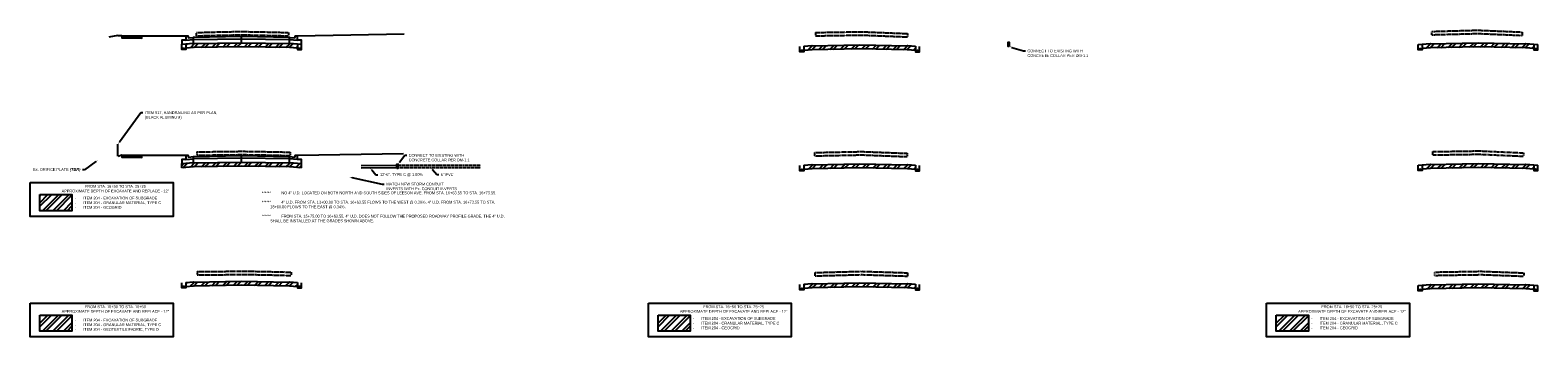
# Model space of a CAD drawing. Header units: feet. Extents: x -492 to 1399858, y -45 to 444169.
# Tile 7 of 11: x 1397265 to 1397643, y 444080 to 444157. Entities that reach past the tile are written whole.
import ezdxf
from ezdxf import colors
from ezdxf.entities.mleader import LeaderData, LeaderLine
from ezdxf.math import Vec2, Vec3

# ---------------------------------------------------------------- set-up
doc = ezdxf.new("R2010")
doc.units = ezdxf.units.FT
doc.header["$MEASUREMENT"] = 0
doc.linetypes.add('OhDOT_USTN3', pattern=[0.22, 0.165, -0.055])
doc.linetypes.add('OhDOT_USTN5', pattern=[0.11, 0.055, -0.055])
doc.layers.add('DR_P_Storm_Sewer', color=1, linetype='Continuous', true_color=0xff0000)
for name, color, linetype in [('DR_X_Storm_Sewer', 200, 'OhDOT_USTN5'), ('DR_X_Text', 210, 'Continuous'), ('PV_X_EOP', 27, 'OhDOT_USTN3'), ('RD_P_Fence', 230, 'fencepr'), ('XS_P_Finished_Grade', 3, 'Continuous'), ('XS_P_Text_Info', 7, 'Continuous')]:
    doc.layers.add(name, color=color, linetype=linetype)
doc.styles.add('Slanted-Normal', font='font31.shx', dxfattribs={"height": 0.1})
doc.styles.add('Straight-Normal', font='font30.shx', dxfattribs={"height": 0.1})
doc.linetypes.add('fencepr', pattern='A,0.425,["x",Straight-Normal,S=1,R=0,X=0,Y=-0.045],0.425', length=0.85)

msp = doc.modelspace()

# ---------------------------------------------------------------- hatches: boundary and pattern name
at = {"layer": 'DR_P_Storm_Sewer'}
h = msp.add_hatch(color=256, dxfattribs=at)
h.dxf.hatch_style = 1
h.paths.add_polyline_path([(1397510.48, 444152.63), (1397510.23, 444152.63), (1397510.23, 444153.71), (1397510.48, 444153.71)])
h = msp.add_hatch(color=256, dxfattribs=at)
h.dxf.hatch_style = 1
h.paths.add_polyline_path([(1397356.95, 444122.06), (1397356.95, 444123.14), (1397357.2, 444123.14), (1397357.2, 444122.06)])
at = {"layer": 'XS_P_Text_Info'}
h = msp.add_hatch(dxfattribs=at)
h.set_pattern_fill('ANSI32', color=256, scale=5)
h.set_pattern_definition([(45, (775.0038, 28.6735), (-1.3258252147, 1.3258252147), []), (45, (775.8877, 28.6735), (-1.3258252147, 1.3258252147), [])])
h.paths.add_polyline_path([(1397329.99, 444152.35), (1397331.99, 444152.19), (1397331.99, 444153.27), (1397329.99, 444153.43), (1397329.99, 444153.35), (1397317.99, 444153.59), (1397305.99, 444153.35), (1397305.99, 444153.43), (1397303.99, 444153.27), (1397303.99, 444152.19), (1397305.99, 444152.35), (1397317.99, 444152.59)])
h = msp.add_hatch(dxfattribs=at)
h.set_pattern_fill('ANSI32', color=256, scale=5)
h.set_pattern_definition([(45, (930.0037, 28.2958), (-1.3258252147, 1.3258252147), []), (45, (930.8876, 28.2958), (-1.3258252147, 1.3258252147), [])])
h.paths.add_polyline_path([(1397487.99, 444151.33), (1397487.99, 444152.66), (1397487.99, 444152.66)])
h.paths.add_polyline_path([(1397458.99, 444151.65), (1397460.99, 444151.81), (1397472.99, 444152.05), (1397484.99, 444151.81), (1397486.99, 444151.65), (1397486.99, 444152.74), (1397484.99, 444152.9), (1397484.99, 444152.81), (1397472.99, 444153.05), (1397460.99, 444152.81), (1397460.99, 444152.9), (1397458.99, 444152.74)])
h = msp.add_hatch(dxfattribs=at)
h.set_pattern_fill('ANSI32', color=256, scale=5)
h.set_pattern_definition([(45, (1085.0036, 28.7458), (-1.3258252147, 1.3258252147), []), (45, (1085.8874, 28.7458), (-1.3258252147, 1.3258252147), [])])
h.paths.add_polyline_path([(1397613.99, 444152.12), (1397615.99, 444152.28), (1397627.99, 444152.52), (1397639.99, 444152.28), (1397641.99, 444152.12), (1397641.99, 444153.2), (1397639.99, 444153.36), (1397639.99, 444153.28), (1397627.99, 444153.52), (1397615.99, 444153.28), (1397615.99, 444153.36), (1397613.99, 444153.2)])
h = msp.add_hatch(dxfattribs=at)
h.set_pattern_fill('ANSI32', color=256, scale=5)
h.set_pattern_definition([(45, (775.0038, -1.2386), (-1.3258252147, 1.3258252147), []), (45, (775.8877, -1.2386), (-1.3258252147, 1.3258252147), [])])
h.paths.add_polyline_path([(1397302.99, 444122.21), (1397305.99, 444122.45), (1397317.99, 444122.69), (1397329.99, 444122.45), (1397332.99, 444122.21), (1397332.99, 444123.3), (1397331.99, 444123.38), (1397329.99, 444123.54), (1397329.99, 444123.45), (1397317.99, 444123.69), (1397305.99, 444123.45), (1397305.99, 444123.54), (1397303.99, 444123.38), (1397302.99, 444123.3)])
h = msp.add_hatch(dxfattribs=at)
h.set_pattern_fill('ANSI32', color=256, scale=5)
h.set_pattern_definition([(45, (930.0037, -1.632), (-1.3258252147, 1.3258252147), []), (45, (930.8876, -1.632), (-1.3258252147, 1.3258252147), [])])
h.paths.add_polyline_path([(1397458.99, 444121.85), (1397460.99, 444122.01), (1397472.99, 444122.25), (1397484.99, 444122.01), (1397486.99, 444121.85), (1397486.99, 444122.94), (1397484.99, 444123.1), (1397484.99, 444123.01), (1397472.99, 444123.25), (1397460.99, 444123.01), (1397460.99, 444123.1), (1397458.99, 444122.94)])
h = msp.add_hatch(dxfattribs=at)
h.set_pattern_fill('ANSI32', color=256, scale=5)
h.set_pattern_definition([(45, (1084.9992, -1.563), (-1.3258252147, 1.3258252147), []), (45, (1085.8831, -1.563), (-1.3258252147, 1.3258252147), [])])
h.paths.add_polyline_path([(1397613.99, 444121.92), (1397615.99, 444122.08), (1397627.99, 444122.32), (1397639.99, 444122.08), (1397641.99, 444121.92), (1397641.99, 444123.01), (1397639.99, 444123.17), (1397639.99, 444123.08), (1397627.99, 444123.32), (1397615.99, 444123.08), (1397615.99, 444123.17), (1397613.99, 444123.01)])
h = msp.add_hatch(dxfattribs=at)
h.set_pattern_fill('ANSI32', color=256, scale=5)
h.set_pattern_definition([(45, (-816.4832, 4436.8189), (-1.3258252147, 1.3258252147), []), (45, (-815.5993, 4436.8189), (-1.3258252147, 1.3258252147), [])])
h.paths.add_polyline_path([(1397267.41, 444115.52), (1397275.48, 444115.5), (1397275.48, 444111.48), (1397267.41, 444111.48)])
h = msp.add_hatch(dxfattribs=at)
h.set_pattern_fill('ANSI32', color=256, scale=5)
h.set_pattern_definition([(45, (775.0038, -30.9977), (-1.3258252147, 1.3258252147), []), (45, (775.8877, -30.9977), (-1.3258252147, 1.3258252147), [])])
h.paths.add_polyline_path([(1397303.99, 444092.46), (1397305.99, 444092.62), (1397317.99, 444092.86), (1397329.99, 444092.62), (1397331.99, 444092.46), (1397331.99, 444093.54), (1397329.99, 444093.7), (1397329.99, 444093.62), (1397317.99, 444093.86), (1397305.99, 444093.62), (1397305.99, 444093.7), (1397303.99, 444093.54)])
h = msp.add_hatch(dxfattribs=at)
h.set_pattern_fill('ANSI32', color=256, scale=5)
h.set_pattern_definition([(45, (930.0037, -31.4766), (-1.3258252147, 1.3258252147), []), (45, (930.8876, -31.4766), (-1.3258252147, 1.3258252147), [])])
h.paths.add_polyline_path([(1397458.99, 444092.02), (1397460.99, 444092.18), (1397472.99, 444092.42), (1397484.99, 444092.18), (1397486.99, 444092.02), (1397486.99, 444093.1), (1397484.99, 444093.26), (1397484.99, 444093.18), (1397472.99, 444093.42), (1397460.99, 444093.18), (1397460.99, 444093.26), (1397458.99, 444093.1)])
h = msp.add_hatch(dxfattribs=at)
h.set_pattern_fill('ANSI32', color=256, scale=5)
h.set_pattern_definition([(45, (1085.0036, -31.8138), (-1.3258252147, 1.3258252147), []), (45, (1085.8874, -31.8138), (-1.3258252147, 1.3258252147), [])])
h.paths.add_polyline_path([(1397613.99, 444091.77), (1397615.99, 444091.93), (1397627.99, 444092.17), (1397639.99, 444091.93), (1397641.99, 444091.77), (1397641.99, 444092.86), (1397639.99, 444093.02), (1397639.99, 444092.93), (1397627.99, 444093.17), (1397615.99, 444092.93), (1397615.99, 444093.02), (1397613.99, 444092.86)])
h = msp.add_hatch(dxfattribs=at)
h.set_pattern_fill('ANSI32', color=256, scale=5)
h.set_pattern_definition([(45, (-816.4832, 4406.6423), (-1.3258252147, 1.3258252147), []), (45, (-815.5993, 4406.6423), (-1.3258252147, 1.3258252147), [])])
h.paths.add_polyline_path([(1397267.41, 444085.34), (1397275.48, 444085.32), (1397275.48, 444081.31), (1397267.41, 444081.31)])
h = msp.add_hatch(dxfattribs=at)
h.set_pattern_fill('ANSI32', color=256, scale=5)
h.set_pattern_definition([(45, (-661.4833, 4406.6423), (-1.3258252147, 1.3258252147), []), (45, (-660.5994, 4406.6423), (-1.3258252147, 1.3258252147), [])])
h.paths.add_polyline_path([(1397422.41, 444085.34), (1397430.48, 444085.32), (1397430.48, 444081.31), (1397422.41, 444081.31)])
h = msp.add_hatch(dxfattribs=at)
h.set_pattern_fill('ANSI32', color=256, scale=5)
h.set_pattern_definition([(45, (-506.4834, 4406.6423), (-1.3258252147, 1.3258252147), []), (45, (-505.5995, 4406.6423), (-1.3258252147, 1.3258252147), [])])
h.paths.add_polyline_path([(1397577.41, 444085.34), (1397585.48, 444085.32), (1397585.48, 444081.31), (1397577.41, 444081.31)])

# ---------------------------------------------------------------- linework, layer by layer
at = {"layer": 'DR_P_Storm_Sewer', "flags": 128}
for points in [[(1397510.48, 444152.63), (1397510.23, 444152.63), (1397510.23, 444153.71), (1397510.48, 444153.71)], [(1397356.95, 444122.06), (1397356.95, 444123.14), (1397357.2, 444123.14), (1397357.2, 444122.06)]]:
    msp.add_lwpolyline(points, close=True, dxfattribs=at)
for points in [[(1397347.98, 444122.8), (1397356.95, 444122.89)], [(1397347.98, 444122.22), (1397356.96, 444122.31)]]:
    msp.add_lwpolyline(points, dxfattribs=at)
at = {"layer": 'DR_P_Storm_Sewer'}
for centre in [(1397303.49, 444152.07), (1397332.49, 444152.07), (1397458.49, 444151.57), (1397487.49, 444151.53), (1397613.49, 444152), (1397642.49, 444152), (1397613.49, 444121.8), (1397642.49, 444121.8), (1397458.49, 444121.73), (1397458.49, 444121.73), (1397487.49, 444121.73), (1397487.49, 444121.73), (1397303.49, 444092.46), (1397332.49, 444092.46), (1397458.49, 444091.9), (1397487.49, 444091.9), (1397613.49, 444091.65), (1397642.49, 444091.65)]:
    msp.add_circle(centre, 0.165, dxfattribs=at)
at = {"layer": 'DR_X_Storm_Sewer', "flags": 128}
for points in [[(1397356.95, 444122.89), (1397377.99, 444122.89)], [(1397356.96, 444122.31), (1397377.99, 444122.31)]]:
    msp.add_lwpolyline(points, dxfattribs=at)
at = {"layer": 'PV_X_EOP', "flags": 128}
for points in [[(1397306.74, 444156.14), (1397313.76, 444156.33), (1397317.99, 444156.38), (1397323.09, 444156.3), (1397329.8, 444156.13)], [(1397306.74, 444155.31), (1397306.74, 444156.14)], [(1397329.8, 444156.13), (1397329.8, 444155.3)], [(1397461.87, 444156.14), (1397472.99, 444156.33), (1397473.42, 444156.33), (1397473.42, 444156.33), (1397475.71, 444156.24), (1397484.92, 444155.87)], [(1397461.87, 444156.14), (1397461.87, 444155.31)], [(1397616.44, 444156.41), (1397626.63, 444156.69), (1397627.76, 444156.72), (1397628, 444156.72), (1397639.08, 444156.25)], [(1397616.44, 444155.58), (1397616.44, 444156.41)], [(1397639.08, 444156.26), (1397639.08, 444155.42)], [(1397306.74, 444155.31), (1397313.76, 444155.49), (1397317.99, 444155.55), (1397323.09, 444155.47), (1397329.8, 444155.3)], [(1397461.87, 444155.31), (1397472.99, 444155.49), (1397473.42, 444155.5), (1397473.42, 444155.5), (1397475.71, 444155.41), (1397484.92, 444155.04)], [(1397484.92, 444155.87), (1397484.92, 444155.04)], [(1397616.44, 444155.58), (1397626.63, 444155.85), (1397627.76, 444155.88), (1397628, 444155.89), (1397639.08, 444155.41)], [(1397306.81, 444126.23), (1397313.76, 444126.33), (1397317.99, 444126.38), (1397318.42, 444126.38), (1397323.34, 444126.3), (1397329.96, 444126.17), (1397330.06, 444126.16), (1397330.2, 444126.13)], [(1397306.81, 444126.23), (1397306.81, 444125.4)], [(1397330.21, 444126.13), (1397330.21, 444125.3)], [(1397461.76, 444126.07), (1397472.99, 444126.3), (1397473.51, 444126.31), (1397484.89, 444125.87)], [(1397461.76, 444125.24), (1397461.76, 444126.07)], [(1397484.89, 444125.87), (1397484.89, 444125.04)], [(1397616.65, 444126.3), (1397626.42, 444126.45), (1397627.99, 444126.48), (1397628.22, 444126.49), (1397639.37, 444125.98)], [(1397616.65, 444125.47), (1397616.65, 444126.3)], [(1397639.37, 444125.98), (1397639.37, 444125.15)], [(1397306.81, 444125.4), (1397313.77, 444125.49), (1397318, 444125.55), (1397318.42, 444125.55), (1397323.33, 444125.47), (1397329.94, 444125.33), (1397329.97, 444125.33), (1397330.21, 444125.3)], [(1397461.76, 444125.24), (1397472.99, 444125.47), (1397473.51, 444125.48), (1397484.89, 444125.04)], [(1397616.65, 444125.47), (1397626.42, 444125.62), (1397627.99, 444125.65), (1397628.22, 444125.65), (1397639.37, 444125.15)], [(1397306.9, 444096.23), (1397307.71, 444096.25), (1397312.93, 444096.29), (1397317.99, 444096.36), (1397318.53, 444096.36), (1397324.09, 444096.26), (1397329.78, 444096.11), (1397330.44, 444096.09)], [(1397306.9, 444096.23), (1397306.9, 444095.4)], [(1397306.9, 444095.4), (1397307.71, 444095.42), (1397312.93, 444095.46), (1397317.99, 444095.52), (1397318.53, 444095.53), (1397324.09, 444095.43), (1397329.78, 444095.28), (1397330.44, 444095.26)], [(1397330.44, 444096.09), (1397330.44, 444095.26)], [(1397461.84, 444096), (1397472.99, 444096.3), (1397473.51, 444096.31), (1397484.92, 444095.94)], [(1397461.84, 444095.17), (1397461.84, 444096)], [(1397484.92, 444095.94), (1397484.92, 444095.11)], [(1397617.2, 444096.12), (1397627.63, 444096.3), (1397627.99, 444096.31), (1397628.23, 444096.34), (1397639.48, 444095.92)], [(1397617.2, 444095.29), (1397617.2, 444096.12)], [(1397617.2, 444095.29), (1397627.63, 444095.47), (1397627.99, 444095.47), (1397628.23, 444095.51), (1397639.48, 444095.09)], [(1397639.48, 444095.92), (1397639.48, 444095.09)], [(1397461.84, 444095.17), (1397472.99, 444095.47), (1397473.51, 444095.48), (1397484.92, 444095.11)]]:
    msp.add_lwpolyline(points, dxfattribs=at)
at = {"layer": 'RD_P_Fence', "ltscale": 0.5, "flags": 128}
msp.add_lwpolyline([(1397286.99, 444125.17), (1397286.99, 444128.17)], dxfattribs=at)
at = {"layer": 'XS_P_Finished_Grade'}
for points in [[(1397265, 444118.53), (1397300.83, 444118.53), (1397300.83, 444110.07), (1397265, 444110.07)], [(1397265, 444088.36), (1397300.83, 444088.36), (1397300.83, 444079.9), (1397265, 444079.9)], [(1397420, 444088.36), (1397455.83, 444088.36), (1397455.83, 444079.9), (1397420, 444079.9)], [(1397575, 444088.36), (1397610.83, 444088.36), (1397610.83, 444079.9), (1397575, 444079.9)]]:
    msp.add_lwpolyline(points, close=True, dxfattribs=at)
at = {"layer": 'XS_P_Text_Info', "flags": 128}
for points in [[(1397286.99, 444155.38), (1397284.75, 444155.01)], [(1397286.99, 444155.38), (1397287.99, 444155.38), (1397292.99, 444155.33), (1397303.99, 444155.27), (1397304.49, 444155.27), (1397304.66, 444154.83), (1397305.99, 444154.93), (1397305.99, 444154.95), (1397317.99, 444155.19), (1397329.99, 444154.95), (1397329.99, 444154.93), (1397331.33, 444154.83), (1397331.49, 444155.27), (1397331.99, 444155.27), (1397358.78, 444155.83)], [(1397287.99, 444155.38), (1397287.99, 444154.79), (1397292.99, 444154.74), (1397292.99, 444155.33)], [(1397292.99, 444154.99), (1397287.99, 444155.04)], [(1397303.99, 444155.27), (1397303.99, 444154.24), (1397302.99, 444154.19), (1397302.99, 444153.19), (1397305.99, 444153.43), (1397305.99, 444153.35), (1397317.99, 444153.59), (1397329.99, 444153.35), (1397329.99, 444153.43), (1397332.99, 444153.19), (1397332.99, 444154.19), (1397331.99, 444154.24), (1397331.99, 444155.27)], [(1397303.99, 444153.27), (1397303.99, 444151.86), (1397302.99, 444151.86), (1397302.99, 444153.19)], [(1397303.99, 444154.24), (1397305.99, 444154.35), (1397317.99, 444154.59), (1397329.99, 444154.35), (1397331.99, 444154.24)], [(1397303.99, 444153.27), (1397305.99, 444153.43), (1397305.99, 444153.35), (1397317.99, 444153.59), (1397329.99, 444153.35), (1397329.99, 444153.43), (1397331.99, 444153.27)], [(1397331.99, 444152.19), (1397329.99, 444152.35), (1397317.99, 444152.59), (1397305.99, 444152.35), (1397303.99, 444152.19)], [(1397305.99, 444154.35), (1397305.99, 444154.93)], [(1397305.99, 444153.43), (1397305.99, 444154.35)], [(1397317.99, 444154.59), (1397317.99, 444155.19)], [(1397317.99, 444153.59), (1397317.99, 444154.59)], [(1397329.99, 444154.35), (1397329.99, 444154.93)], [(1397329.99, 444153.43), (1397329.99, 444154.35)], [(1397331.99, 444153.27), (1397331.99, 444151.86), (1397332.99, 444151.86), (1397332.99, 444153.19)], [(1397458.99, 444152.74), (1397458.99, 444151.32), (1397457.99, 444151.32), (1397457.99, 444152.66)], [(1397458.99, 444152.74), (1397460.99, 444152.9), (1397460.99, 444152.81), (1397472.99, 444153.05), (1397484.99, 444152.81), (1397484.99, 444152.9), (1397486.99, 444152.74)], [(1397486.99, 444152.74), (1397486.99, 444151.33), (1397487.99, 444151.33), (1397487.99, 444152.66)], [(1397612.99, 444153.12), (1397615.99, 444153.36), (1397615.99, 444153.28), (1397627.99, 444153.52), (1397639.99, 444153.28), (1397639.99, 444153.36), (1397642.99, 444153.12)], [(1397613.99, 444153.2), (1397613.99, 444151.79), (1397612.99, 444151.79), (1397612.99, 444153.12)], [(1397641.99, 444152.12), (1397639.99, 444152.28), (1397627.99, 444152.52), (1397615.99, 444152.28), (1397613.99, 444152.12)], [(1397641.99, 444153.2), (1397641.99, 444151.79), (1397642.99, 444151.79), (1397642.99, 444153.12)], [(1397486.99, 444151.65), (1397484.99, 444151.81), (1397472.99, 444152.05), (1397460.99, 444151.81), (1397458.99, 444151.65)], [(1397642.99, 444151.79), (1397642.99, 444151.79)], [(1397287.03, 444125.2), (1397287.99, 444125.48), (1397292.99, 444125.43), (1397303.99, 444125.38), (1397304.49, 444125.38), (1397304.66, 444124.93), (1397305.99, 444125.04), (1397305.99, 444125.06), (1397317.99, 444125.3), (1397329.99, 444125.06), (1397329.99, 444125.04), (1397331.33, 444124.93), (1397331.49, 444125.38), (1397331.99, 444125.38), (1397358.63, 444125.81)], [(1397287.99, 444125.48), (1397287.99, 444124.9), (1397292.99, 444124.85), (1397292.99, 444125.43)], [(1397287.99, 444125.15), (1397292.99, 444125.1)], [(1397303.99, 444124.35), (1397302.99, 444124.29), (1397302.99, 444123.3), (1397305.99, 444123.54), (1397305.99, 444123.45), (1397317.99, 444123.69), (1397329.99, 444123.45), (1397329.99, 444123.54), (1397332.99, 444123.3), (1397332.99, 444124.29), (1397331.99, 444124.35), (1397331.99, 444125.38)], [(1397302.99, 444123.3), (1397305.99, 444123.54), (1397305.99, 444123.45), (1397317.99, 444123.69), (1397329.99, 444123.45), (1397329.99, 444123.54), (1397332.99, 444123.3)], [(1397302.99, 444122.21), (1397302.99, 444123.3)], [(1397332.99, 444122.21), (1397329.99, 444122.45), (1397317.99, 444122.69), (1397305.99, 444122.45), (1397302.99, 444122.21)], [(1397303.99, 444125.38), (1397303.99, 444124.35), (1397305.99, 444124.45), (1397305.99, 444125.04)], [(1397329.91, 444124.45), (1397317.99, 444124.69), (1397305.99, 444124.45)], [(1397305.99, 444123.54), (1397305.99, 444124.45)], [(1397317.99, 444124.69), (1397317.99, 444125.3)], [(1397317.99, 444123.69), (1397317.99, 444124.69)], [(1397329.99, 444124.45), (1397329.99, 444125.04)], [(1397329.99, 444123.54), (1397329.99, 444124.45)], [(1397331.99, 444124.35), (1397329.99, 444124.45)], [(1397332.99, 444122.21), (1397332.99, 444123.3)], [(1397458.99, 444122.94), (1397458.99, 444121.52), (1397457.99, 444121.52), (1397457.99, 444122.86)], [(1397458.99, 444122.94), (1397460.99, 444123.1), (1397460.99, 444123.01), (1397472.99, 444123.25), (1397484.99, 444123.01), (1397484.99, 444123.1), (1397486.99, 444122.94)], [(1397486.99, 444121.85), (1397484.99, 444122.01), (1397472.99, 444122.25), (1397460.99, 444122.01), (1397458.99, 444121.85)], [(1397486.99, 444122.94), (1397486.99, 444121.52), (1397487.99, 444121.52), (1397487.99, 444122.86)], [(1397612.99, 444122.93), (1397615.99, 444123.17), (1397615.99, 444123.08), (1397627.99, 444123.32), (1397639.99, 444123.08), (1397639.99, 444123.17), (1397642.99, 444122.93)], [(1397613.99, 444123.01), (1397613.99, 444121.59), (1397612.99, 444121.59), (1397612.99, 444122.93)], [(1397641.99, 444121.92), (1397639.99, 444122.08), (1397627.99, 444122.32), (1397615.99, 444122.08), (1397613.99, 444121.92)], [(1397641.99, 444123.01), (1397641.99, 444121.59), (1397642.99, 444121.59), (1397642.99, 444122.93)], [(1397303.99, 444093.54), (1397303.99, 444092.13), (1397302.99, 444092.13), (1397302.99, 444093.46)], [(1397303.99, 444093.54), (1397305.99, 444093.7), (1397305.99, 444093.62), (1397317.99, 444093.86), (1397329.99, 444093.62), (1397329.99, 444093.7), (1397331.99, 444093.54)], [(1397331.99, 444092.46), (1397329.99, 444092.62), (1397317.99, 444092.86), (1397305.99, 444092.62), (1397303.99, 444092.46)], [(1397331.99, 444093.54), (1397331.99, 444092.13), (1397332.99, 444092.13), (1397332.99, 444093.46)], [(1397458.99, 444093.1), (1397458.99, 444091.69), (1397457.99, 444091.69), (1397457.99, 444093.02)], [(1397458.99, 444093.1), (1397460.99, 444093.26), (1397460.99, 444093.18), (1397472.99, 444093.42), (1397484.99, 444093.18), (1397484.99, 444093.26), (1397486.99, 444093.1)], [(1397486.99, 444092.02), (1397484.99, 444092.18), (1397472.99, 444092.42), (1397460.99, 444092.18), (1397458.99, 444092.02)], [(1397486.99, 444093.1), (1397486.99, 444091.69), (1397487.99, 444091.69), (1397487.99, 444093.02)], [(1397612.99, 444092.78), (1397615.99, 444093.02), (1397615.99, 444092.93), (1397627.99, 444093.17), (1397639.99, 444092.93), (1397639.99, 444093.02), (1397642.99, 444092.78)], [(1397613.99, 444092.86), (1397613.99, 444091.44), (1397612.99, 444091.44), (1397612.99, 444092.78)], [(1397641.99, 444091.77), (1397639.99, 444091.93), (1397627.99, 444092.17), (1397615.99, 444091.93), (1397613.99, 444091.77)], [(1397641.99, 444092.86), (1397641.99, 444091.44), (1397642.99, 444091.44), (1397642.99, 444092.78)]]:
    msp.add_lwpolyline(points, dxfattribs=at)
at = {"layer": 'XS_P_Text_Info'}
for points in [[(1397267.41, 444115.52), (1397275.48, 444115.52), (1397275.48, 444111.48), (1397267.41, 444111.48)], [(1397267.41, 444085.34), (1397275.48, 444085.34), (1397275.48, 444081.31), (1397267.41, 444081.31)], [(1397422.41, 444085.34), (1397430.48, 444085.34), (1397430.48, 444081.31), (1397422.41, 444081.31)], [(1397577.41, 444085.34), (1397585.48, 444085.34), (1397585.48, 444081.31), (1397577.41, 444081.31)]]:
    msp.add_lwpolyline(points, close=True, dxfattribs=at)

# ---------------------------------------------------------------- texts
at = {"layer": 'XS_P_Text_Info', "char_height": 0.7, "attachment_point": 4, "style": 'Slanted-Normal'}
for s, insert, width in [('\\pxqc;FROM STA. 16+50 TO STA. 25+25\\PAPPROXIMATE DEPTH OF EXCAVATE AND REPLACE - 12"', (1397272.05, 444117.02), 28.6358), ('\\pxi-3,l4,t4;-^IITEM 204 - EXCAVATION OF SUBGRADE\\P-^IITEM 204 - GRANULAR MATERIAL, TYPE C\\P-^IITEM 204 - GEOGRID', (1397275.47, 444113.49), 24.3771), ('\\pxi-3,l4,t4;******^INO 4" U.D. LOCATED ON BOTH NORTH AND SOUTH SIDES OF LEESON AVE. FROM STA. 16+63.55 TO STA. 16+73.55.\\P\\pi0,l0,tz; \\P\\pi-3,l4,t4;******^I4" U.D. FROM STA. 13+00.00 TO STA. 16+63.55 FLOWS TO THE WEST @ 0.30%. 4" U.D. FROM STA. 16+73.55 TO STA. 18+60.00 FLOWS TO THE EAST @ 0.34%.\\P\\pi0,l0,tz;\\P\\pi-3,l4,t4;******^IFROM STA. 15+75.00 TO 16+63.55, 4" U.D. DOES NOT FOLLOW THE PROPOSED ROADWAY PROFILE GRADE. THE 4" U.D. SHALL BE INSTALLED AT THE GRADES SHOWN ABOVE. \\P\\pi0,l0,tz;\\P ', (1397322.38, 444111.29), 60.0976), ('\\pxqc;FROM STA. 10+30 TO STA. 16+50\\PAPPROXIMATE DEPTH OF EXCAVATE AND REPLACE - 12"', (1397272.05, 444086.84), 28.6358), ('\\pxi-3,l4,t4;-^IITEM 204 - EXCAVATION OF SUBGRADE\\P-^IITEM 204 - GRANULAR MATERIAL, TYPE C\\P-^IITEM 204 - GEOTEXTILE FABRIC, TYPE D', (1397275.47, 444082.86), 24.3771), ('\\pxqc;FROM STA. 16+50 TO STA. 25+25\\PAPPROXIMATE DEPTH OF EXCAVATE AND REPLACE - 12"', (1397427.05, 444086.84), 28.6358), ('\\pxi-3,l4,t4;-^IITEM 204 - EXCAVATION OF SUBGRADE\\P-^IITEM 204 - GRANULAR MATERIAL, TYPE C\\P-^IITEM 204 - GEOGRID', (1397430.47, 444083.31), 24.3771), ('\\pxqc;FROM STA. 16+50 TO STA. 25+25\\PAPPROXIMATE DEPTH OF EXCAVATE AND REPLACE - 12"', (1397582.05, 444086.84), 28.6358), ('\\pxi-3,l4,t4;-^IITEM 204 - EXCAVATION OF SUBGRADE\\P-^IITEM 204 - GRANULAR MATERIAL, TYPE C\\P-^IITEM 204 - GEOGRID', (1397585.47, 444083.31), 24.3771)]:
    msp.add_mtext(s, dxfattribs=dict(at, insert=insert, width=width))

# ---------------------------------------------------------------- leaders
at = {"layer": 'DR_X_Text'}
ml = msp.add_multileader_mtext('Standard', dxfattribs=at)
ml.set_content('6" PVC', color=256, style='Slanted-Normal')
ml.set_leader_properties()
ml.build(insert=Vec2(0, 0))
ml.multileader.update_dxf_attribs({"text_right_attachment_type": 3, "dogleg_length": 0.1, "arrow_head_size": 0.7, "scale": 5})
ctx = ml.context
ctx.base_point, ctx.scale, ctx.char_height, ctx.arrow_head_size, ctx.landing_gap_size, ctx.plane_origin = Vec3(1397367.48, 444120.54), 5, 0.7, 0.7, 0.5, Vec3(1397365.44, 444122.31)
ctx.right_attachment = 3
notes = []
notes.append((ctx, [(1, (1, 1, 0), (1397366.98, 444120.54), (1, 0), 0.5, [(0, [(1397365.44, 444122.31)], 0, [])])]))
ctx.mtext.insert, ctx.mtext.flow_direction = Vec3(1397367.98, 444120.89), 5
at = {"layer": 'XS_P_Text_Info'}
ml = msp.add_multileader_mtext('Standard', dxfattribs=at)
ml.set_content('CONNECT TO EXISTING WITH \\PCONCRETE COLLAR PER DM-1.1', color=256, style='Slanted-Normal')
ml.set_leader_properties()
ml.build(insert=Vec2(0, 0))
ml.multileader.update_dxf_attribs({"text_right_attachment_type": 3, "dogleg_length": 0.1, "arrow_head_size": 0.7, "scale": 5})
ctx = ml.context
ctx.base_point, ctx.scale, ctx.char_height, ctx.arrow_head_size, ctx.landing_gap_size, ctx.plane_origin = Vec3(1397514.53, 444151.53), 5, 0.7, 0.7, 0.5, Vec3(1397510.24, 444151.79)
ctx.right_attachment = 3
notes.append((ctx, [(1, (1, 1, 0), (1397514.03, 444151.53), (1, 0), 0.5, [(0, [(1397510.48, 444152.63)], 0, [])])]))
ctx.mtext.insert, ctx.mtext.flow_direction = Vec3(1397515.03, 444151.88), 5
ml = msp.add_multileader_mtext('Standard', dxfattribs=at)
ml.set_content('ITEM 517, HANDRAILING AS PER PLAN,\\P(BLACK ALUMINUM)', color=256, style='Slanted-Normal')
ml.set_leader_properties()
ml.build(insert=Vec2(0, 0))
ml.multileader.update_dxf_attribs({"text_right_attachment_type": 3, "dogleg_length": 0.1, "arrow_head_size": 0.7, "scale": 5})
ctx = ml.context
ctx.base_point, ctx.scale, ctx.char_height, ctx.arrow_head_size, ctx.landing_gap_size, ctx.plane_origin = Vec3(1397293.25, 444136.07), 5, 0.7, 0.7, 0.5, Vec3(1397286.99, 444128.17)
ctx.right_attachment = 3
notes.append((ctx, [(1, (1, 1, 0), (1397292.75, 444136.07), (1, 0), 0.5, [(0, [(1397286.99, 444128.17)], 0, [])])]))
ctx.mtext.insert, ctx.mtext.flow_direction = Vec3(1397293.75, 444136.42), 5
ml = msp.add_multileader_mtext('Standard', dxfattribs=at)
ml.set_content('CONNECT TO EXISTING WITH \\PCONCRETE COLLAR PER DM-1.1', color=256, style='Slanted-Normal')
ml.set_leader_properties()
ml.build(insert=Vec2(0, 0))
ml.multileader.update_dxf_attribs({"text_right_attachment_type": 3, "dogleg_length": 0.1, "arrow_head_size": 0.7, "scale": 5})
ctx = ml.context
ctx.base_point, ctx.scale, ctx.char_height, ctx.arrow_head_size, ctx.landing_gap_size, ctx.plane_origin = Vec3(1397359.41, 444125.38), 5, 0.7, 0.7, 0.5, Vec3(1397356.96, 444122.31)
ctx.right_attachment = 3
notes.append((ctx, [(1, (1, 1, 0), (1397358.91, 444125.38), (1, 0), 0.5, [(0, [(1397357.2, 444123.14)], 0, [])])]))
ctx.mtext.insert, ctx.mtext.flow_direction = Vec3(1397359.91, 444125.73), 5
ml = msp.add_multileader_mtext('Standard', dxfattribs=at)
ml.set_content('Ex. ORIFICE PLATE {\\fArial|b1|i1|c0|p34;\\C1;(TBR)}', color=256, style='Slanted-Normal')
ml.set_leader_properties()
ml.build(insert=Vec2(0, 0))
ml.multileader.update_dxf_attribs({"text_right_attachment_type": 3, "dogleg_length": 0.1, "arrow_head_size": 0.7, "scale": 5})
ctx = ml.context
ctx.base_point, ctx.scale, ctx.char_height, ctx.arrow_head_size, ctx.landing_gap_size, ctx.plane_origin = Vec3(1397264.08, 444121.71), 5, 0.7, 0.7, 0.5, Vec3(1397282.06, 444124.2)
ctx.right_attachment, ctx.text_align_type = 3, 2
notes.append((ctx, [(0, (1, 1, 0), (1397278.59, 444121.7), (-1, 0), 0.5, [(0, [(1397282.06, 444124.2)], 0, [])])]))
ctx.mtext.insert, ctx.mtext.alignment, ctx.mtext.flow_direction = Vec3(1397277.59, 444122.17), 3, 5
ml = msp.add_multileader_mtext('Standard', dxfattribs=at)
ml.set_content('12\'-6", TYPE C @ 1.00%', color=256, style='Slanted-Normal')
ml.set_leader_properties()
ml.build(insert=Vec2(0, 0))
ml.multileader.update_dxf_attribs({"text_right_attachment_type": 3, "dogleg_length": 0.1, "arrow_head_size": 0.7, "scale": 5})
ctx = ml.context
ctx.base_point, ctx.scale, ctx.char_height, ctx.arrow_head_size, ctx.landing_gap_size, ctx.plane_origin = Vec3(1397352.2, 444120.47), 5, 0.7, 0.7, 0.5, Vec3(1397350.16, 444122.24)
ctx.right_attachment = 3
notes.append((ctx, [(1, (1, 1, 0), (1397351.7, 444120.47), (1, 0), 0.5, [(0, [(1397350.16, 444122.24)], 0, [])])]))
ctx.mtext.insert, ctx.mtext.flow_direction = Vec3(1397352.7, 444120.9), 5
ml = msp.add_multileader_mtext('Standard', dxfattribs=at)
ml.set_content('MATCH NEW STORM CONDUIT \\PINVERTS WITH Ex. CONDUIT INVERTS', color=256, style='Slanted-Normal')
ml.set_leader_properties()
ml.build(insert=Vec2(0, 0))
ml.multileader.update_dxf_attribs({"text_right_attachment_type": 3, "dogleg_length": 0.1, "arrow_head_size": 0.7, "scale": 5})
ctx = ml.context
ctx.base_point, ctx.scale, ctx.char_height, ctx.arrow_head_size, ctx.landing_gap_size, ctx.plane_origin = Vec3(1397353.79, 444118.16), 5, 0.7, 0.7, 0.5, Vec3(1397344.99, 444119.95)
ctx.right_attachment = 3
notes.append((ctx, [(1, (1, 1, 0), (1397353.29, 444118.16), (1, 0), 0.5, [(0, [(1397344.99, 444119.95)], 0, [])])]))
ctx.mtext.insert, ctx.mtext.flow_direction = Vec3(1397354.29, 444118.51), 5
for ctx, leaders in notes:
    for number, flags, end, landing, length, lines in leaders:
        leader = LeaderData()
        leader.index, (leader.has_last_leader_line, leader.has_dogleg_vector, leader.attachment_direction) = number, flags
        leader.last_leader_point, leader.dogleg_vector, leader.dogleg_length = Vec3(end), Vec3(landing), length
        for number, points, colour, breaks in lines:
            line = LeaderLine()
            line.index, line.vertices, line.color, line.breaks = number, Vec3.list(points), colors.encode_raw_color(colour), breaks
            leader.lines.append(line)
        ctx.leaders.append(leader)

doc.saveas('drawing.dxf')
